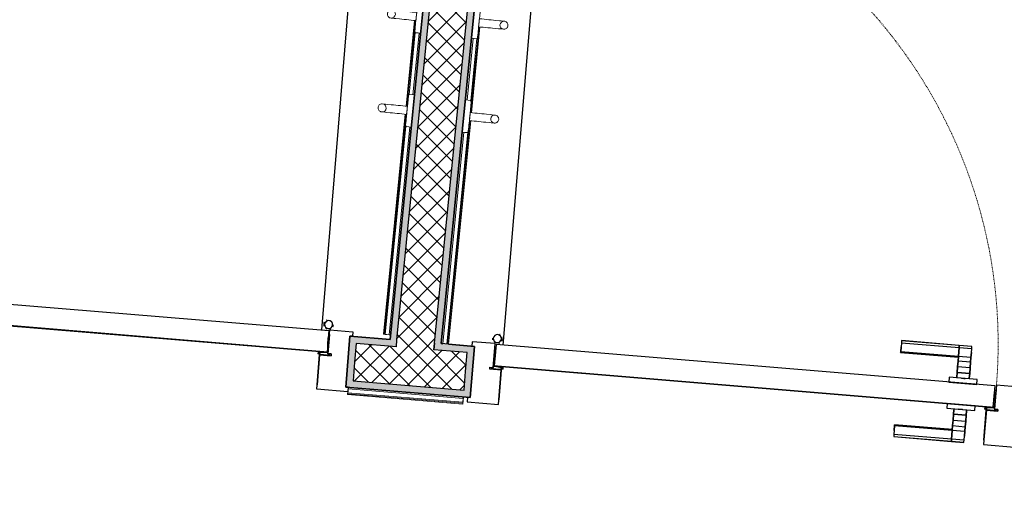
# Model space of a CAD drawing. Header units: centimetres. Extents: x -2631 to 8345, y -3715 to 485.
# Tile 32 of 82: x -1110 to -927, y -1988 to -1896. Entities that reach past the tile are written whole.
import ezdxf

# ---------------------------------------------------------------- set-up
doc = ezdxf.new("R2010")
doc.units = ezdxf.units.CM
doc.linetypes.add('Tiret', pattern=[0.25, 0.125, -0.125])
for name, color, linetype, lineweight in [('0-1', 7, 'Continuous', 5), ('A-DOOR', 7, 'Continuous', 25), ('A-DOOR-FRAM', 7, 'Continuous', 25), ('ANNOTATIONS-1', 7, 'Continuous', 25), ('ANNOTATIONS-2', 7, 'Continuous', 18), ('EQUI_SPE', 7, 'Continuous', 18), ('HACHURE_C-3', 7, 'Continuous', 18), ('MOBILIER', 7, 'Continuous', 18), ('MUR_C', 7, 'Continuous', 25), ('PORTE', 7, 'Continuous', 25), ('PORTE-1', 7, 'Continuous', 18), ('PORTE-Cadre-meneau', 7, 'Continuous', 25), ('PORTE-panneau', 7, 'Continuous', 25), ('SERRU', 7, 'Continuous', 18), ('SERRU-traverse', 7, 'Continuous', 18), ('SOL', 7, 'Continuous', 25)]:
    doc.layers.add(name, color=color, linetype=linetype, lineweight=lineweight)
for name, color, linetype, lineweight, true_color in [('HACHURE_C-1', 7, 'Continuous', 25, 0xdadada), ('HACHURE_C-2', 7, 'Continuous', 5, 0xdadada), ('PORTE-2', 7, 'Tiret', 18, 0x000080)]:
    doc.layers.add(name, color=color, linetype=linetype, lineweight=lineweight, true_color=true_color)
pattern_1 = [(45, (0, 0), (-1.767767, 1.767767), []), (135, (0, 0), (-1.767767, -1.767767), [])]

# ---------------------------------------------------------------- blocks, each defined once
blk = doc.blocks.new('PRT_SIMPLE_HUI_58x68x48 - PRT_BOIS_1V_930x2040x40-V1-2021_015_1114_DCE_1_50_Sols Chape')
at = {"layer": 'ANNOTATIONS-1'}
h = blk.add_hatch(color=256, dxfattribs=at)
h.paths.add_polyline_path([(-48.38, -0.97), (-48.51, -1.17), (-49.61, -1.32), (-50.05, -1.36), (-50.05, -1.45), (-49.59, -1.45), (-48.38, -1.28), (-48.38, -1.05)])
h.paths.add_polyline_path([(-50.85, -0.8), (-50.85, -1.15), (-50.2, -1.15), (-50.21, -1.02), (-50.52, -1.02), (-50.52, -0.93), (-48.8, -0.96), (-48.51, -1.06), (-48.38, -0.97), (-48.96, -0.8), (-50.54, -0.8)])
h = blk.add_hatch(color=256, dxfattribs=at)
h.paths.add_polyline_path([(41.38, -0.97), (41.38, -1.28), (42.62, -1.45), (43.05, -1.41), (43.04, -1.32), (42.59, -1.32), (41.51, -1.17), (41.44, -1.07)])
h.paths.add_polyline_path([(41.85, -0.8), (41.38, -0.97), (41.51, -1.06), (41.87, -0.93), (43.52, -0.93), (43.52, -1.02), (43.2, -1.05), (43.2, -1.15), (43.85, -1.15), (43.85, -0.8), (41.86, -0.8)])
at = {"layer": 'A-DOOR'}
for p, q in [((43.05, -1.45), (-49.95, -1.45)), ((-49.95, -1.45), (-49.95, -5.45)), ((43.05, -5.45), (43.05, -1.45)), ((-49.95, -5.45), (43.05, -5.45))]:
    blk.add_line(p, q, dxfattribs=at)
at = {"layer": 'A-DOOR-FRAM'}
for p, q in [((-48.7, 5.6), (-54.5, 5.6)), ((-48.7, -0.8), (-48.7, 5.6)), ((47.5, 5.6), (41.7, 5.6)), ((41.7, 5.6), (41.7, -0.8)), ((47.5, 4.75), (47.5, 5.6)), ((47.03, -4.75), (47.03, 4.75)), ((47.03, 4.75), (47.5, 4.75)), ((-50.85, -0.8), (-48.7, -0.8)), ((-50.85, -1.15), (-50.85, -0.8)), ((-50.2, -1.15), (-50.85, -1.15)), ((-50.2, -5.6), (-50.2, -1.15)), ((41.7, -0.8), (43.85, -0.8)), ((43.85, -1.15), (43.2, -1.15)), ((43.2, -1.15), (43.2, -5.6)), ((43.85, -0.8), (43.85, -1.15)), ((47.5, -4.75), (47.03, -4.75)), ((47.5, -5.6), (47.5, -4.75)), ((-54.5, -5.6), (-50.2, -5.6)), ((43.2, -5.6), (47.5, -5.6))]:
    blk.add_line(p, q, dxfattribs=at)
at = {"layer": 'ANNOTATIONS-2'}
for p, q in [((-48.85, -0.8), (-50.85, -0.8)), ((-50.85, -0.8), (-50.85, -1.15)), ((-50.85, -1.15), (-50.2, -1.15)), ((-50.52, -1.02), (-50.52, -0.93)), ((-50.52, -0.93), (-48.87, -0.93)), ((-50.2, -1.02), (-50.52, -1.02)), ((-50.2, -1.15), (-50.2, -1.02)), ((-49.61, -1.32), (-50.05, -1.32)), ((-50.05, -1.32), (-50.05, -1.45)), ((-50.05, -1.45), (-49.6, -1.45)), ((-48.51, -1.17), (-49.61, -1.32)), ((-49.6, -1.45), (-48.38, -1.28)), ((-48.87, -0.93), (-48.51, -1.06)), ((-48.38, -0.97), (-48.85, -0.8)), ((-48.51, -1.06), (-48.51, -1.17)), ((-48.38, -1.28), (-48.38, -0.97)), ((41.85, -0.8), (41.38, -0.97)), ((41.38, -0.97), (41.38, -1.28)), ((41.38, -1.28), (42.6, -1.45)), ((41.51, -1.06), (41.87, -0.93)), ((41.51, -1.17), (41.51, -1.06)), ((42.61, -1.32), (41.51, -1.17)), ((43.85, -0.8), (41.85, -0.8)), ((41.87, -0.93), (43.52, -0.93)), ((42.6, -1.45), (43.05, -1.45)), ((43.05, -1.32), (42.61, -1.32)), ((43.05, -1.45), (43.05, -1.32)), ((43.52, -1.02), (43.2, -1.02)), ((43.2, -1.02), (43.2, -1.15)), ((43.2, -1.15), (43.85, -1.15)), ((43.52, -0.93), (43.52, -1.02)), ((43.85, -1.15), (43.85, -0.8))]:
    blk.add_line(p, q, dxfattribs=at)
at = {"layer": 'EQUI_SPE'}
for p, q in [((43.05, -5.45), (40.35, -5.45)), ((43.05, -4.05), (43.05, -5.45))]:
    blk.add_line(p, q, dxfattribs=at)
at = {"layer": 'PORTE'}
for p, q in [((-42.71, 5.5), (-45.06, 5.5)), ((-45.06, 5.5), (-45.06, 5.45)), ((-31.96, 5.5), (-42.71, 5.5)), ((-42.71, 5.5), (-42.71, 5.45)), ((-42.71, 5.45), (-42.71, 5.5)), ((-31.96, 5.45), (-31.96, 5.5)), ((-45.06, 5.45), (-45.06, 5.04)), ((-45.06, 5.45), (-45.06, 5.04)), ((-42.71, 5.45), (-45.06, 5.45)), ((-42.71, 5.45), (-45.06, 5.45)), ((-45.06, 5.04), (-45.06, 4.33)), ((-45.06, 5.04), (-45.06, 4.33)), ((-42.71, 5.04), (-45.06, 5.04)), ((-45.06, 3.4), (-45.06, 4.33)), ((-45.06, 4.33), (-45.06, 3.4)), ((-42.71, 5.45), (-42.71, 5.04)), ((-42.71, 5.45), (-42.71, 5.04)), ((-31.96, 5.45), (-42.71, 5.45)), ((-31.96, 5.45), (-42.71, 5.45)), ((-42.71, 5.04), (-42.71, 5.45)), ((-42.71, 5.04), (-42.71, 5.45)), ((-42.71, 5.04), (-42.71, 4.33)), ((-42.71, 5.04), (-42.71, 4.33)), ((-31.96, 5.04), (-42.71, 5.04)), ((-42.71, 4.33), (-42.71, 5.04)), ((-42.71, 4.33), (-42.71, 5.04)), ((-42.71, 3.4), (-42.71, 4.33)), ((-42.71, 4.33), (-42.71, 3.4)), ((-42.71, 3.4), (-42.71, 4.33)), ((-42.71, 4.33), (-42.71, 3.4)), ((-31.96, 5.04), (-31.96, 5.45)), ((-31.96, 5.04), (-31.96, 5.45)), ((-31.96, 4.33), (-31.96, 5.04)), ((-31.96, 4.33), (-31.96, 5.04)), ((-31.96, 3.4), (-31.96, 4.33)), ((-31.96, 4.33), (-31.96, 3.4)), ((-45.06, 2.56), (-45.06, 3.4)), ((-45.06, 3.4), (-45.06, 2.56)), ((-42.71, 3.4), (-45.06, 3.4)), ((-42.71, 3.4), (-45.06, 3.4)), ((-45.06, 1.52), (-45.06, 2.56)), ((-45.06, 2.56), (-45.06, 1.52)), ((-42.71, 2.56), (-45.06, 2.56)), ((-42.71, 2.56), (-45.06, 2.56)), ((-42.71, 3.28), (-42.71, 3.4)), ((-31.96, 3.4), (-42.71, 3.4)), ((-31.96, 3.4), (-42.71, 3.4)), ((-42.71, 3.4), (-42.71, 2.56)), ((-42.71, 3.37), (-42.71, 3.28)), ((-42.71, 2.56), (-42.71, 3.37)), ((-31.96, 3.28), (-42.71, 3.28)), ((-42.71, 3.28), (-31.96, 3.28)), ((-42.71, 1.52), (-42.71, 2.56)), ((-42.71, 2.56), (-42.71, 1.52)), ((-31.96, 3.4), (-31.96, 3.28)), ((-31.96, 3.28), (-31.96, 3.4)), ((-45.06, 0.44), (-45.06, 1.52)), ((-45.06, 1.52), (-45.06, 0.44)), ((-42.71, 1.52), (-45.06, 1.52)), ((-42.71, 1.52), (-45.06, 1.52)), ((-45.06, 0.44), (-45.06, -0.4)), ((-45.06, -0.4), (-45.06, 0.44)), ((-42.71, 0.44), (-45.06, 0.44)), ((-45.06, 0.44), (-42.71, 0.44)), ((-42.71, 0.44), (-42.71, 1.52)), ((-42.71, 1.52), (-42.71, 0.44)), ((-42.71, 0.44), (-42.71, -0.4)), ((-42.71, -0.4), (-42.71, 0.44)), ((-46.56, -0.55), (-46.56, -1.45)), ((-41.34, -0.55), (-46.56, -0.55)), ((-41.34, -0.55), (-46.56, -0.55)), ((-46.56, -0.55), (-46.56, -1.45)), ((-41.34, -0.55), (-46.56, -0.55)), ((-41.34, -0.55), (-46.56, -0.55)), ((-46.56, -1.45), (-41.34, -1.45)), ((-46.56, -1.45), (-41.34, -1.45)), ((-46.56, -1.45), (-41.34, -1.45)), ((-46.56, -1.45), (-41.34, -1.45)), ((-45.06, -0.4), (-45.06, -0.5)), ((-45.06, -0.5), (-42.71, -0.5)), ((-44.3, -0.55), (-43.6, -0.55)), ((-44.3, -0.55), (-43.6, -0.55)), ((-43.6, -1.45), (-44.3, -1.45)), ((-43.6, -1.45), (-44.3, -1.45)), ((-42.71, -0.5), (-42.71, -0.4)), ((-41.34, -1.45), (-41.34, -0.55)), ((-41.34, -1.45), (-41.34, -0.55)), ((-49.95, -4.25), (-49.95, -2.65)), ((-49.95, -2.65), (-49.95, -2.9)), ((-49.95, -2.9), (-49.95, -4)), ((-49.95, -2.98), (-49.95, -3.27)), ((-49.95, -3.45), (-49.95, -3.08)), ((-49.95, -3.5), (-49.95, -3.4)), ((-49.95, -3.75), (-49.95, -3.45)), ((-49.95, -3.63), (-49.95, -3.92)), ((43.05, -2.9), (43.05, -2.65)), ((43.05, -2.65), (43.05, -4.25)), ((43.05, -4), (43.05, -2.9)), ((43.05, -3.27), (43.05, -2.98)), ((43.05, -3.08), (43.05, -3.45)), ((43.05, -3.4), (43.05, -3.5)), ((43.05, -3.45), (43.05, -3.75)), ((43.05, -3.92), (43.05, -3.63)), ((-49.95, -4), (-49.95, -4.25)), ((-46.56, -5.45), (-46.56, -6.35)), ((-41.34, -5.45), (-46.56, -5.45)), ((-41.34, -5.45), (-46.56, -5.45)), ((-46.56, -5.45), (-46.56, -6.35)), ((-41.34, -5.45), (-46.56, -5.45)), ((-41.34, -5.45), (-46.56, -5.45)), ((-44.3, -5.45), (-43.6, -5.45)), ((-44.3, -5.45), (-43.6, -5.45)), ((-41.34, -6.35), (-41.34, -5.45)), ((-41.34, -6.35), (-41.34, -5.45)), ((43.05, -4.25), (43.05, -4)), ((-46.56, -6.35), (-41.34, -6.35)), ((-46.56, -6.35), (-41.34, -6.35)), ((-46.56, -6.35), (-41.34, -6.35)), ((-46.56, -6.35), (-41.34, -6.35)), ((-42.71, -6.4), (-45.06, -6.4)), ((-45.06, -6.4), (-45.06, -6.5)), ((-45.06, -7.34), (-45.06, -6.5)), ((-45.06, -6.5), (-45.06, -7.34)), ((-44.07, -6.35), (-44.3, -6.35)), ((-44.07, -6.35), (-44.3, -6.35)), ((-43.6, -6.35), (-44.05, -6.35)), ((-43.6, -6.35), (-44.05, -6.35)), ((-42.71, -6.5), (-42.71, -6.4)), ((-42.71, -7.34), (-42.71, -6.5)), ((-42.71, -6.5), (-42.71, -7.34)), ((-45.06, -7.34), (-45.06, -8.42)), ((-45.06, -8.42), (-45.06, -7.34)), ((-45.06, -7.34), (-42.71, -7.34)), ((-42.71, -7.34), (-45.06, -7.34)), ((-45.06, -8.42), (-45.06, -9.46)), ((-45.06, -9.46), (-45.06, -8.42)), ((-45.06, -8.42), (-42.71, -8.42)), ((-45.06, -8.42), (-42.71, -8.42)), ((-42.71, -7.34), (-42.71, -8.42)), ((-42.71, -8.42), (-42.71, -7.34)), ((-42.71, -8.42), (-42.71, -9.46)), ((-42.71, -9.46), (-42.71, -8.42)), ((-45.06, -9.46), (-45.06, -10.3)), ((-45.06, -10.3), (-45.06, -9.46)), ((-45.06, -9.46), (-42.71, -9.46)), ((-45.06, -9.46), (-42.71, -9.46)), ((-45.06, -10.3), (-45.06, -11.23)), ((-45.06, -11.23), (-45.06, -10.3)), ((-45.06, -10.3), (-42.71, -10.3)), ((-45.06, -10.3), (-42.71, -10.3)), ((-42.71, -9.46), (-42.71, -10.3)), ((-42.71, -10.3), (-42.71, -9.46)), ((-42.71, -10.3), (-42.71, -10.18)), ((-42.71, -10.18), (-42.71, -10.3)), ((-42.71, -10.18), (-31.96, -10.18)), ((-31.96, -10.18), (-42.71, -10.18)), ((-42.71, -10.3), (-42.71, -11.23)), ((-42.71, -11.23), (-42.71, -10.3)), ((-42.71, -10.3), (-31.96, -10.3)), ((-42.71, -10.3), (-31.96, -10.3)), ((-42.71, -10.3), (-42.71, -11.23)), ((-42.71, -11.23), (-42.71, -10.3)), ((-31.96, -10.3), (-31.96, -10.18)), ((-31.96, -10.18), (-31.96, -10.3)), ((-31.96, -10.3), (-31.96, -11.23)), ((-31.96, -11.23), (-31.96, -10.3)), ((-45.06, -11.23), (-45.06, -11.94)), ((-45.06, -11.23), (-45.06, -11.94)), ((-45.06, -11.94), (-45.06, -12.35)), ((-45.06, -11.94), (-45.06, -12.35)), ((-45.06, -11.94), (-42.71, -11.94)), ((-45.06, -12.35), (-45.06, -12.4)), ((-45.06, -12.35), (-42.71, -12.35)), ((-45.06, -12.35), (-42.71, -12.35)), ((-45.06, -12.4), (-42.71, -12.4)), ((-42.71, -11.23), (-42.71, -11.94)), ((-42.71, -11.23), (-42.71, -11.94)), ((-42.71, -11.94), (-42.71, -11.23)), ((-42.71, -11.94), (-42.71, -11.23)), ((-42.71, -11.94), (-42.71, -12.35)), ((-42.71, -11.94), (-42.71, -12.35)), ((-42.71, -11.94), (-31.96, -11.94)), ((-42.71, -12.35), (-42.71, -11.94)), ((-42.71, -12.35), (-42.71, -11.94)), ((-42.71, -12.35), (-42.71, -12.4)), ((-42.71, -12.35), (-31.96, -12.35)), ((-42.71, -12.35), (-31.96, -12.35)), ((-42.71, -12.4), (-42.71, -12.35)), ((-42.71, -12.4), (-31.96, -12.4)), ((-31.96, -11.94), (-31.96, -11.23)), ((-31.96, -11.94), (-31.96, -11.23)), ((-31.96, -12.35), (-31.96, -11.94)), ((-31.96, -12.35), (-31.96, -11.94)), ((-31.96, -12.4), (-31.96, -12.35))]:
    blk.add_line(p, q, dxfattribs=at)
for radius, start, end in [(0.912, 155.8208, 180), (0.912, 155.8208, 180), (0.912, 155.8208, 180), (0.912, 155.8208, 180), (0.912, 155.8208, 180), (0.912, 155.8208, 180), (0.912, 155.8208, 180), (0.912, 155.8208, 180), (0.912, 180, 191.9497), (0.912, 180, 191.9497), (0.912, 180, 204.1792), (0.912, 180, 204.1792), (0.912, 180, 191.9497), (0.912, 180, 191.9497), (0.912, 180, 191.9497), (0.912, 180, 191.9497), (0.75, 360, 180), (0.75, 0, 180), (0.75, 180, 360), (0.75, 180, 0), (0.912, 111.9887, 120), (0.912, 111.9887, 120), (0.912, 111.9887, 120), (0.912, 111.9887, 120), (0.912, 111.9887, 120), (0.912, 111.9887, 120), (0.912, 111.9887, 120), (0.912, 111.9887, 120), (0.912, 60, 68.0113), (0.912, 60, 68.0113), (0.912, 60, 68.0113), (0.912, 60, 68.0113), (0.912, 60, 68.0113), (0.912, 60, 68.0113), (0.912, 60, 68.0113), (0.912, 60, 68.0113), (0.912, 0, 20.4709), (0.912, 0, 20.4709), (0.912, 0, 20.4709), (0.912, 0, 20.4709), (0.912, 0, 20.4709), (0.912, 0, 20.4709), (0.912, 0, 20.4709), (0.912, 0, 20.4709), (0.912, 240, 248.0113), (0.912, 240, 248.0113)]:
    blk.add_arc((42.9, -6.55), radius, start, end, dxfattribs=at)
at = {"layer": 'PORTE-2'}
blk.add_arc((42.8, -5.45), 93, 180, 269.3192, dxfattribs=at)
at = {"layer": 'PORTE-Cadre-meneau'}
for p, q in [((-48.7, 4.75), (-48.7, -0.8)), ((41.7, -0.8), (41.7, 4.75)), ((47.5, 4.75), (47.03, 4.75)), ((47.03, 4.75), (47.03, -4.75)), ((-48.7, -0.8), (-50.85, -0.8)), ((-50.85, -0.8), (-50.85, -1.15)), ((-50.85, -1.15), (-50.2, -1.15)), ((-50.2, -1.15), (-50.2, -4.75)), ((41.7, -0.8), (43.85, -0.8)), ((43.2, -4.75), (43.2, -1.15)), ((43.85, -1.15), (43.2, -1.15)), ((43.85, -1.15), (43.85, -0.8)), ((47.03, -4.75), (47.5, -4.75))]:
    blk.add_line(p, q, dxfattribs=at)
at = {"layer": 'PORTE-panneau'}
for p, q in [((43.05, -1.45), (-49.95, -1.45)), ((-49.95, -2.65), (-49.95, -4.25)), ((43.05, -4.25), (43.05, -2.65)), ((41.7, -5.45), (41.7, -97.75))]:
    blk.add_line(p, q, dxfattribs=at)
blk = doc.blocks.new('PRT_SIMPLE_HUI_58x68x48 - PRT_BOIS_1V_930x2040x40-552385-2021_015_1114_DCE_1_50_Sols Chape')
at = {"layer": 'ANNOTATIONS-1'}
h = blk.add_hatch(color=256, dxfattribs=at)
h.paths.add_polyline_path([(41.38, 0.97), (41.51, 1.17), (42.76, 1.32), (43.05, 1.36), (43.05, 1.45), (42.59, 1.45), (41.38, 1.28), (41.38, 1.05)])
h.paths.add_polyline_path([(43.85, 0.8), (43.85, 1.15), (43.2, 1.15), (43.21, 1.02), (43.52, 1.02), (43.52, 0.93), (41.84, 0.94), (41.51, 1.06), (41.38, 0.97), (41.96, 0.8), (43.54, 0.8)])
at = {"layer": 'A-DOOR'}
for p, q in [((-49.95, 5.45), (43.05, 5.45)), ((43.05, 5.45), (43.05, 1.45)), ((43.05, 1.45), (-49.95, 1.45))]:
    blk.add_line(p, q, dxfattribs=at)
at = {"layer": 'A-DOOR-FRAM'}
for p, q in [((43.2, 5.6), (47.5, 5.6)), ((43.2, 1.15), (43.2, 5.6)), ((47.5, 5.6), (47.5, 4.75)), ((47.03, 4.75), (47.03, -4.75)), ((47.5, 4.75), (47.03, 4.75)), ((41.7, -5.6), (41.7, 0.8)), ((41.7, 0.8), (43.85, 0.8)), ((43.85, 1.15), (43.2, 1.15)), ((43.85, 0.8), (43.85, 1.15)), ((47.03, -4.75), (47.5, -4.75)), ((47.5, -4.75), (47.5, -5.6)), ((47.5, -5.6), (41.7, -5.6))]:
    blk.add_line(p, q, dxfattribs=at)
at = {"layer": 'ANNOTATIONS-2'}
for p, q in [((41.38, 1.28), (42.6, 1.45)), ((41.38, 0.97), (41.38, 1.28)), ((41.85, 0.8), (41.38, 0.97)), ((42.61, 1.32), (41.51, 1.17)), ((41.51, 1.17), (41.51, 1.06)), ((41.51, 1.06), (41.87, 0.93)), ((43.85, 0.8), (41.85, 0.8)), ((41.87, 0.93), (43.52, 0.93)), ((42.6, 1.45), (43.05, 1.45)), ((43.05, 1.32), (42.61, 1.32)), ((43.05, 1.45), (43.05, 1.32)), ((43.2, 1.15), (43.85, 1.15)), ((43.2, 1.02), (43.2, 1.15)), ((43.52, 1.02), (43.2, 1.02)), ((43.52, 0.93), (43.52, 1.02)), ((43.85, 1.15), (43.85, 0.8))]:
    blk.add_line(p, q, dxfattribs=at)
at = {"layer": 'EQUI_SPE'}
for p, q in [((43.05, 5.45), (40.35, 5.45)), ((43.05, 4.05), (43.05, 5.45))]:
    blk.add_line(p, q, dxfattribs=at)
at = {"layer": 'PORTE'}
for p, q in [((43.05, 4.25), (43.05, 2.65)), ((43.05, 4), (43.05, 4.25)), ((43.05, 2.9), (43.05, 4)), ((43.05, 3.75), (43.05, 3.92)), ((43.05, 3.63), (43.05, 3.75)), ((43.05, 3.75), (43.05, 3.45)), ((43.05, 3.5), (43.05, 3.4)), ((43.05, 3.45), (43.05, 3.08)), ((43.05, 2.98), (43.05, 3.27)), ((43.05, 2.65), (43.05, 2.9))]:
    blk.add_line(p, q, dxfattribs=at)
for radius, start, end in [(0.912, 111.9887, 120), (0.912, 111.9887, 120), (0.912, 155.8208, 180), (0.912, 155.8208, 180), (0.912, 168.0503, 180), (0.912, 168.0503, 180), (0.912, 168.0503, 180), (0.912, 168.0503, 180), (0.912, 168.0503, 180), (0.912, 168.0503, 180), (0.912, 180, 204.1792), (0.912, 180, 204.1792), (0.912, 180, 204.1792), (0.912, 180, 204.1792), (0.912, 180, 204.1792), (0.912, 180, 204.1792), (0.912, 180, 204.1792), (0.912, 180, 204.1792), (0.75, 360, 180), (0.75, 150, 180), (0.75, 180, 360), (0.75, 180, 224.7482), (0.75, 0, 145.1942), (0.75, 225, 330), (0.912, 240, 248.0113), (0.912, 240, 248.0113), (0.912, 240, 248.0113), (0.912, 240, 248.0113), (0.912, 240, 248.0113), (0.912, 240, 248.0113), (0.912, 240, 248.0113), (0.912, 240, 248.0113), (0.912, 291.9887, 300), (0.912, 291.9887, 300), (0.912, 291.9887, 300), (0.912, 291.9887, 300), (0.912, 291.9887, 300), (0.912, 291.9887, 300), (0.912, 291.9887, 300), (0.912, 291.9887, 300), (0.75, 331.3616, 0), (0.912, 335.8208, 0), (0.912, 335.8208, 0), (0.912, 335.8208, 0), (0.912, 335.8208, 0), (0.912, 335.8208, 0), (0.912, 335.8208, 0), (0.912, 335.8208, 0), (0.912, 335.8208, 0)]:
    blk.add_arc((42.9, 6.55), radius, start, end, dxfattribs=at)
at = {"layer": 'PORTE-2'}
blk.add_arc((42.8, 5.45), 93, 90.6808, 180, dxfattribs=at)
at = {"layer": 'PORTE-Cadre-meneau'}
for p, q in [((43.2, 4.75), (43.2, 1.15)), ((47.03, 4.75), (47.5, 4.75)), ((47.03, -4.75), (47.03, 4.75)), ((41.7, 0.8), (41.7, -4.75)), ((41.7, 0.8), (43.85, 0.8)), ((43.85, 1.15), (43.2, 1.15)), ((43.85, 1.15), (43.85, 0.8)), ((47.5, -4.75), (47.03, -4.75))]:
    blk.add_line(p, q, dxfattribs=at)
at = {"layer": 'PORTE-panneau'}
for p, q in [((41.7, 5.45), (41.7, 97.75)), ((43.05, 4.25), (43.05, 2.65)), ((43.05, 1.45), (-49.95, 1.45))]:
    blk.add_line(p, q, dxfattribs=at)
blk = doc.blocks.new('Garde-corps - Garde-corps-505703-2021_015_1114_DCE_1_50_Sols Chape')
at = {"layer": 'SERRU-traverse'}
for p, q in [((-993.2, -1473.22), (-1040.97, -1954.87)), ((-1040.97, -1954.87), (-993.2, -1473.22)), ((-1036.54, -1896.48), (-1038.12, -1912.41)), ((-1036.38, -1896.5), (-1037.96, -1912.42)), ((-1036.42, -1898.69), (-1037.57, -1910.26)), ((-1035.72, -1898.83), (-1036.85, -1910.27)), ((-1035.72, -1898.83), (-1036.85, -1910.27)), ((-1038.27, -1913.9), (-1042.32, -1954.74)), ((-1038.1, -1913.91), (-1042.15, -1954.75)), ((-1038.15, -1916.1), (-1041.98, -1954.77)), ((-1037.44, -1916.24), (-1041.27, -1954.84)), ((-1037.44, -1916.24), (-1041.27, -1954.84)), ((-1042.32, -1954.74), (-1042.15, -1954.75)), ((-1042.32, -1954.74), (-1041.67, -1954.8)), ((-1041.98, -1954.77), (-1042.15, -1954.75)), ((-1041.27, -1954.84), (-1041.98, -1954.77)), ((-1041.67, -1954.8), (-1040.97, -1954.87)), ((-1041.27, -1954.84), (-1040.97, -1954.87))]:
    blk.add_line(p, q, dxfattribs=at)
blk = doc.blocks.new('Garde-corps - Garde-corps-505843-2021_015_1114_DCE_1_50_Sols Chape')
at = {"layer": 'SERRU-traverse'}
for p, q in [((-1031.59, -1956.5), (-983.73, -1474.01)), ((-983.73, -1474.01), (-1031.59, -1956.5)), ((-1026.14, -1913.59), (-1024.56, -1897.67)), ((-1025.98, -1913.61), (-1024.4, -1897.69)), ((-1026.8, -1911.27), (-1025.67, -1899.82)), ((-1026.8, -1911.27), (-1025.67, -1899.82)), ((-1026.1, -1911.4), (-1024.95, -1899.83)), ((-1030.41, -1956.6), (-1026.29, -1915.09)), ((-1030.24, -1956.62), (-1026.12, -1915.1)), ((-1031.29, -1956.53), (-1027.39, -1917.24)), ((-1031.29, -1956.53), (-1027.39, -1917.24)), ((-1030.58, -1956.59), (-1026.68, -1917.24))]:
    blk.add_line(p, q, dxfattribs=at)
blk = doc.blocks.new('Garde-corps - Garde-corps-507380-2021_015_1114_DCE_1_50_Sols Chape')
at = {"layer": 'SERRU-traverse'}
for p, q in [((-1040.89, -1965.26), (-1032.91, -1965.93)), ((-1032.91, -1965.93), (-1040.89, -1965.26))]:
    blk.add_line(p, q, dxfattribs=at)
blk = doc.blocks.new('Garde-corps - Garde-corps-507494-2021_015_1114_DCE_1_50_Sols Chape')
at = {"layer": 'SERRU-traverse'}
for p, q in [((-1048.92, -1965.3), (-1048.97, -1965.95)), ((-1048.96, -1965.79), (-1048.94, -1965.61)), ((-1048.94, -1965.61), (-1048.88, -1964.9)), ((-1048.94, -1965.61), (-1027.55, -1967.39)), ((-1048.86, -1964.6), (-1048.92, -1965.3)), ((-1048.86, -1964.6), (-1048.88, -1964.81)), ((-1048.88, -1964.9), (-1027.49, -1966.68)), ((-1048.88, -1964.9), (-1027.49, -1966.68)), ((-1027.47, -1966.38), (-1048.86, -1964.6)), ((-1048.86, -1964.6), (-1027.47, -1966.38)), ((-1048.96, -1965.79), (-1048.97, -1965.95)), ((-1048.97, -1965.95), (-1027.58, -1967.72)), ((-1048.96, -1965.79), (-1027.57, -1967.56)), ((-1027.58, -1967.72), (-1027.53, -1967.07)), ((-1027.58, -1967.72), (-1027.57, -1967.56)), ((-1027.55, -1967.39), (-1027.57, -1967.56)), ((-1027.49, -1966.68), (-1027.55, -1967.39)), ((-1027.53, -1967.07), (-1027.47, -1966.38)), ((-1027.49, -1966.68), (-1027.47, -1966.38))]:
    blk.add_line(p, q, dxfattribs=at)
blk = doc.blocks.new('72_PATERE_HEWI SERIE 477 - Colour - 92 Anthracite grey-566101-2021_015_1114_DCE_1_50_Sols Chape')
at = {"layer": 'ANNOTATIONS-2'}
for p, q in [((-1034.23, -1875.77), (-1034.28, -1876.26)), ((-1034.22, -1875.62), (-1034.23, -1875.77)), ((-1034.21, -1875.51), (-1034.22, -1875.62)), ((-1034.04, -1875.38), (-1034.21, -1875.51)), ((-1033.1, -1875.47), (-1034.04, -1875.38)), ((-1033.18, -1876.28), (-1033.1, -1875.47)), ((-1039.84, -1877.69), (-1039.86, -1877.81)), ((-1039.86, -1877.81), (-1039.86, -1877.94)), ((-1039.86, -1877.94), (-1039.84, -1878.07)), ((-1039.79, -1877.56), (-1039.84, -1877.69)), ((-1039.73, -1877.45), (-1039.79, -1877.56)), ((-1039.64, -1877.35), (-1039.73, -1877.45)), ((-1039.54, -1877.27), (-1039.64, -1877.35)), ((-1039.43, -1877.2), (-1039.54, -1877.27)), ((-1039.26, -1877.15), (-1039.43, -1877.2)), ((-1039.11, -1877.14), (-1039.26, -1877.15)), ((-1038.49, -1877.2), (-1039.11, -1877.14)), ((-1039.11, -1877.14), (-1038.77, -1877.22)), ((-1038.77, -1877.22), (-1039.11, -1877.14)), ((-1038.77, -1877.22), (-1038.54, -1877.41)), ((-1038.54, -1877.41), (-1038.77, -1877.22)), ((-1038.54, -1877.41), (-1038.4, -1877.68)), ((-1038.4, -1877.68), (-1038.54, -1877.41)), ((-1038.12, -1877.23), (-1038.49, -1877.2)), ((-1038.37, -1877.96), (-1038.45, -1878.23)), ((-1038.45, -1878.23), (-1038.37, -1877.96)), ((-1038.4, -1877.68), (-1038.37, -1877.96)), ((-1038.37, -1877.96), (-1038.4, -1877.68)), ((-1037.46, -1877.3), (-1038.12, -1877.23)), ((-1037.03, -1877.34), (-1037.46, -1877.3)), ((-1036.59, -1877.39), (-1037.03, -1877.34)), ((-1036.16, -1877.43), (-1036.59, -1877.39)), ((-1035.72, -1877.47), (-1036.16, -1877.43)), ((-1035.29, -1877.52), (-1035.72, -1877.47)), ((-1034.85, -1877.56), (-1035.29, -1877.52)), ((-1034.42, -1877.6), (-1034.85, -1877.56)), ((-1034.36, -1877.08), (-1034.51, -1878.55)), ((-1034.46, -1878.08), (-1034.44, -1877.82)), ((-1034.44, -1877.82), (-1034.42, -1877.6)), ((-1034.28, -1876.26), (-1034.36, -1877.08)), ((-1033.37, -1878.21), (-1033.33, -1877.83)), ((-1033.33, -1877.83), (-1033.29, -1877.44)), ((-1033.29, -1877.44), (-1033.26, -1877.07)), ((-1033.26, -1877.07), (-1033.22, -1876.72)), ((-1033.22, -1876.72), (-1033.18, -1876.28)), ((-1039.84, -1878.07), (-1039.8, -1878.2)), ((-1039.8, -1878.2), (-1039.74, -1878.31)), ((-1039.74, -1878.31), (-1039.65, -1878.41)), ((-1039.65, -1878.41), (-1039.55, -1878.5)), ((-1039.55, -1878.5), (-1039.44, -1878.56)), ((-1039.44, -1878.56), (-1039.33, -1878.61)), ((-1039.33, -1878.61), (-1039.19, -1878.63)), ((-1038.91, -1878.61), (-1039.19, -1878.63)), ((-1039.19, -1878.63), (-1038.91, -1878.61)), ((-1039.19, -1878.63), (-1038.63, -1878.69)), ((-1038.64, -1878.47), (-1038.91, -1878.61)), ((-1038.91, -1878.61), (-1038.64, -1878.47)), ((-1038.45, -1878.23), (-1038.64, -1878.47)), ((-1038.64, -1878.47), (-1038.45, -1878.23)), ((-1038.63, -1878.69), (-1038.27, -1878.73)), ((-1038.27, -1878.73), (-1037.61, -1878.79)), ((-1037.61, -1878.79), (-1037.18, -1878.83)), ((-1037.18, -1878.83), (-1036.74, -1878.88)), ((-1036.74, -1878.88), (-1036.31, -1878.92)), ((-1036.31, -1878.92), (-1035.87, -1878.96)), ((-1035.87, -1878.96), (-1035.43, -1879.01)), ((-1035.43, -1879.01), (-1035, -1879.05)), ((-1035, -1879.05), (-1034.56, -1879.09)), ((-1034.61, -1879.52), (-1034.64, -1879.9)), ((-1034.57, -1879.14), (-1034.61, -1879.52)), ((-1034.51, -1878.55), (-1034.57, -1879.14)), ((-1034.56, -1879.09), (-1034.54, -1878.88)), ((-1034.54, -1878.88), (-1034.52, -1878.61)), ((-1034.52, -1878.61), (-1034.49, -1878.35)), ((-1034.49, -1878.35), (-1034.46, -1878.08)), ((-1033.58, -1880.37), (-1033.48, -1879.34)), ((-1033.48, -1879.34), (-1033.44, -1878.96)), ((-1033.44, -1878.96), (-1033.42, -1878.7)), ((-1033.42, -1878.7), (-1033.39, -1878.46)), ((-1033.39, -1878.46), (-1033.37, -1878.21)), ((-1034.76, -1881.07), (-1034.77, -1881.17)), ((-1034.77, -1881.17), (-1034.64, -1881.35)), ((-1034.75, -1880.98), (-1034.76, -1881.07)), ((-1034.72, -1880.67), (-1034.75, -1880.98)), ((-1034.68, -1880.25), (-1034.72, -1880.67)), ((-1034.64, -1879.9), (-1034.68, -1880.25)), ((-1034.64, -1881.35), (-1034.16, -1881.39)), ((-1034.16, -1881.39), (-1033.69, -1881.44)), ((-1033.69, -1881.44), (-1033.62, -1880.76)), ((-1033.62, -1880.76), (-1033.58, -1880.37))]:
    blk.add_line(p, q, dxfattribs=at)
blk = doc.blocks.new('72_PATERE_HEWI SERIE 477 - Colour - 92 Anthracite grey-568995-2021_015_1114_DCE_1_50_Sols Chape')
at = {"layer": 'ANNOTATIONS-2'}
for p, q in [((-1023.77, -1877.66), (-1023.8, -1878.01)), ((-1023.72, -1877.22), (-1023.77, -1877.66)), ((-1023.64, -1876.41), (-1023.72, -1877.22)), ((-1022.7, -1876.5), (-1023.64, -1876.41)), ((-1022.72, -1878.23), (-1022.64, -1877.41)), ((-1022.56, -1876.67), (-1022.7, -1876.5)), ((-1022.64, -1877.41), (-1022.59, -1876.93)), ((-1022.59, -1876.93), (-1022.57, -1876.78)), ((-1022.57, -1876.78), (-1022.56, -1876.67)), ((-1023.96, -1879.64), (-1023.99, -1879.89)), ((-1023.94, -1879.39), (-1023.96, -1879.64)), ((-1023.91, -1879.15), (-1023.94, -1879.39)), ((-1023.88, -1878.76), (-1023.91, -1879.15)), ((-1023.84, -1878.38), (-1023.88, -1878.76)), ((-1023.8, -1878.01), (-1023.84, -1878.38)), ((-1022.92, -1880.29), (-1022.86, -1879.7)), ((-1022.87, -1879.77), (-1022.9, -1880.03)), ((-1022.84, -1879.5), (-1022.87, -1879.77)), ((-1022.86, -1879.7), (-1022.72, -1878.23)), ((-1022.82, -1879.24), (-1022.84, -1879.5)), ((-1022.79, -1878.97), (-1022.82, -1879.24)), ((-1022.77, -1878.76), (-1022.79, -1878.97)), ((-1022.34, -1878.8), (-1022.77, -1878.76)), ((-1021.9, -1878.84), (-1022.34, -1878.8)), ((-1021.46, -1878.89), (-1021.9, -1878.84)), ((-1021.03, -1878.93), (-1021.46, -1878.89)), ((-1020.59, -1878.97), (-1021.03, -1878.93)), ((-1020.16, -1879.02), (-1020.59, -1878.97)), ((-1019.72, -1879.06), (-1020.16, -1879.02)), ((-1019.06, -1879.12), (-1019.72, -1879.06)), ((-1018.7, -1879.16), (-1019.06, -1879.12)), ((-1018.96, -1879.89), (-1018.88, -1879.62)), ((-1018.88, -1879.62), (-1018.96, -1879.89)), ((-1018.88, -1879.62), (-1018.69, -1879.38)), ((-1018.69, -1879.38), (-1018.88, -1879.62)), ((-1018.07, -1879.23), (-1018.7, -1879.16)), ((-1018.69, -1879.38), (-1018.42, -1879.24)), ((-1018.42, -1879.24), (-1018.69, -1879.38)), ((-1018.42, -1879.24), (-1018.07, -1879.23)), ((-1018.07, -1879.23), (-1018.42, -1879.24)), ((-1017.94, -1879.27), (-1018.07, -1879.23)), ((-1017.78, -1879.35), (-1017.94, -1879.27)), ((-1017.68, -1879.44), (-1017.78, -1879.35)), ((-1017.6, -1879.54), (-1017.68, -1879.44)), ((-1017.53, -1879.65), (-1017.6, -1879.54)), ((-1017.49, -1879.78), (-1017.53, -1879.65)), ((-1017.47, -1879.9), (-1017.49, -1879.78)), ((-1024.13, -1881.31), (-1024.17, -1881.7)), ((-1024.03, -1880.28), (-1024.13, -1881.31)), ((-1023.99, -1879.89), (-1024.03, -1880.28)), ((-1023.07, -1881.82), (-1023.03, -1881.4)), ((-1023.03, -1881.4), (-1023, -1881.06)), ((-1023, -1881.06), (-1022.96, -1880.68)), ((-1022.96, -1880.68), (-1022.92, -1880.29)), ((-1022.9, -1880.03), (-1022.92, -1880.25)), ((-1022.92, -1880.25), (-1022.48, -1880.29)), ((-1022.48, -1880.29), (-1022.05, -1880.33)), ((-1022.05, -1880.33), (-1021.61, -1880.38)), ((-1021.61, -1880.38), (-1021.18, -1880.42)), ((-1021.18, -1880.42), (-1020.74, -1880.46)), ((-1020.74, -1880.46), (-1020.31, -1880.51)), ((-1020.31, -1880.51), (-1019.87, -1880.55)), ((-1019.87, -1880.55), (-1019.21, -1880.62)), ((-1019.21, -1880.62), (-1018.85, -1880.65)), ((-1018.94, -1880.17), (-1018.96, -1879.89)), ((-1018.96, -1879.89), (-1018.94, -1880.17)), ((-1018.8, -1880.44), (-1018.94, -1880.17)), ((-1018.94, -1880.17), (-1018.8, -1880.44)), ((-1018.85, -1880.65), (-1018.29, -1880.71)), ((-1018.56, -1880.63), (-1018.8, -1880.44)), ((-1018.8, -1880.44), (-1018.56, -1880.63)), ((-1018.29, -1880.71), (-1018.56, -1880.63)), ((-1018.56, -1880.63), (-1018.29, -1880.71)), ((-1018.29, -1880.71), (-1018.15, -1880.71)), ((-1018.15, -1880.71), (-1018.03, -1880.69)), ((-1018.03, -1880.69), (-1017.91, -1880.64)), ((-1017.91, -1880.64), (-1017.79, -1880.58)), ((-1017.79, -1880.58), (-1017.69, -1880.5)), ((-1017.69, -1880.5), (-1017.61, -1880.4)), ((-1017.61, -1880.4), (-1017.54, -1880.29)), ((-1017.54, -1880.29), (-1017.5, -1880.16)), ((-1017.5, -1880.16), (-1017.47, -1880.04)), ((-1017.47, -1880.04), (-1017.47, -1879.9)), ((-1024.17, -1881.7), (-1024.24, -1882.38)), ((-1024.24, -1882.38), (-1023.76, -1882.43)), ((-1023.76, -1882.43), (-1023.29, -1882.47)), ((-1023.29, -1882.47), (-1023.12, -1882.33)), ((-1023.12, -1882.33), (-1023.11, -1882.23)), ((-1023.11, -1882.14), (-1023.07, -1881.82)), ((-1023.11, -1882.23), (-1023.11, -1882.14))]:
    blk.add_line(p, q, dxfattribs=at)
blk = doc.blocks.new('B02_ARC_rvt-1-2021_015_1114_DCE_1_50_Sols Chape')
at = {"layer": 'HACHURE_C-1'}
blk.add_hatch(color=256, dxfattribs=at).paths.add_polyline_path([(-1039.81, -1955.82), (-991.95, -1473.32), (-993.2, -1473.27), (-1041.06, -1955.72)])
h = blk.add_hatch(color=256, dxfattribs=at)
h.paths.add_polyline_path([(-771.12, -1987.64), (-770.99, -1986.4), (-924.15, -1973.69), (-923.86, -1970.2), (-925.11, -1970.1), (-925.5, -1974.84), (-785.73, -1986.43)])
h.paths.add_polyline_path([(-1026.22, -1966.48), (-1025.83, -1961.75), (-1027.08, -1961.64), (-1027.36, -1965.13), (-1047.97, -1963.42), (-1047.68, -1959.93), (-1048.93, -1959.83), (-1049.32, -1964.56), (-1027.36, -1966.39)])
h.paths.add_polyline_path([(-1150.05, -1956.21), (-1149.65, -1951.48), (-1150.9, -1951.37), (-1151.19, -1954.86), (-1490.58, -1926.71), (-1490.68, -1927.96), (-1151.19, -1956.12)])
at = {"layer": 'HACHURE_C-2'}
blk.add_hatch(color=256, dxfattribs=at).paths.add_polyline_path([(-1031.59, -1956.5), (-983.73, -1474.01), (-984.98, -1473.96), (-1032.83, -1956.4)])
h = blk.add_hatch(color=256, dxfattribs=at)
h.paths.add_polyline_path([(-770.27, -1979.43), (-770.14, -1978.19), (-924.71, -1965.37), (-925.11, -1970.1), (-923.86, -1970.2), (-923.57, -1966.72), (-770.99, -1979.37)])
h.paths.add_polyline_path([(-1025.83, -1961.75), (-1025.44, -1957.01), (-1032.83, -1956.4), (-1032.96, -1957.64), (-1026.79, -1958.16), (-1027.08, -1961.64), (-1026.79, -1961.67)])
h.paths.add_polyline_path([(-1047.68, -1959.93), (-1047.4, -1956.45), (-1039.93, -1957.07), (-1039.81, -1955.82), (-1048.54, -1955.1), (-1048.93, -1959.83), (-1047.97, -1959.91)])
h.paths.add_polyline_path([(-1149.65, -1951.48), (-1149.26, -1946.74), (-1470.87, -1920.07), (-1470.98, -1921.31), (-1150.61, -1947.89), (-1150.9, -1951.37), (-1150.61, -1951.4)])
h.paths.add_polyline_path([(-1477.95, -1920.74), (-1477.85, -1919.49), (-1498.12, -1917.81), (-1498.22, -1919.05), (-1479.09, -1920.64)])
at = {"layer": 'HACHURE_C-3'}
h = blk.add_hatch(dxfattribs=at)
h.set_pattern_fill('FP_1', color=256, style=0, pattern_type=2)
h.set_pattern_definition(pattern_1)
h.paths.add_polyline_path([(-1032.96, -1957.64), (-984.73, -1471.42), (-991.71, -1470.83), (-1039.93, -1957.07), (-1039.81, -1957.08)])
h = blk.add_hatch(dxfattribs=at)
h.set_pattern_fill('FP_1', color=256, style=0, pattern_type=2)
h.set_pattern_definition(pattern_1)
h.paths.add_polyline_path([(-769.74, -1986.5), (-769.02, -1979.54), (-923.57, -1966.72), (-924.15, -1973.69), (-770.27, -1986.46)])
h.paths.add_polyline_path([(-1027.36, -1965.13), (-1026.79, -1958.16), (-1047.4, -1956.45), (-1047.97, -1963.42), (-1031.41, -1964.8)])
h.paths.add_polyline_path([(-1151.19, -1954.86), (-1150.61, -1947.89), (-1496.98, -1919.16), (-1497.56, -1926.13), (-1161.47, -1954.01)])
at = {"layer": 'MUR_C'}
for p, q in [((-993.2, -1473.22), (-1041.06, -1955.72)), ((-1039.81, -1955.82), (-991.95, -1473.32)), ((-1032.83, -1956.4), (-984.98, -1473.9)), ((-1031.59, -1956.5), (-983.73, -1474.01)), ((-1048.54, -1955.1), (-1049.32, -1964.56)), ((-1041.06, -1955.72), (-1048.54, -1955.1)), ((-1047.4, -1956.45), (-1047.68, -1959.93)), ((-1039.93, -1957.07), (-1047.4, -1956.45)), ((-1039.93, -1957.07), (-1039.81, -1955.82)), ((-1039.93, -1957.07), (-1039.81, -1955.82)), ((-1032.96, -1957.64), (-1032.83, -1956.4)), ((-1032.83, -1956.4), (-1032.96, -1957.64)), ((-1025.44, -1957.01), (-1031.59, -1956.5)), ((-1026.79, -1958.16), (-1032.96, -1957.64)), ((-1027.08, -1961.64), (-1026.79, -1958.16)), ((-1026.22, -1966.48), (-1025.44, -1957.01)), ((-1047.68, -1959.93), (-1047.97, -1963.42)), ((-1027.36, -1965.13), (-1027.08, -1961.64)), ((-1047.97, -1963.42), (-1027.36, -1965.13)), ((-1049.32, -1964.56), (-1026.22, -1966.48))]:
    blk.add_line(p, q, dxfattribs=at)
at = {"layer": 'SOL'}
for p, q in [((-993.2, -1473.22), (-1041.06, -1955.72)), ((-1041.06, -1955.72), (-993.2, -1473.22)), ((-993.2, -1473.22), (-1041.06, -1955.72)), ((-1041.06, -1955.72), (-993.2, -1473.22)), ((-1031.59, -1956.5), (-983.73, -1474.01)), ((-983.73, -1474.01), (-1031.59, -1956.5)), ((-1031.59, -1956.5), (-983.73, -1474.01)), ((-983.73, -1474.01), (-1031.59, -1956.5)), ((-1052.63, -1958.07), (-1145.71, -1950.35)), ((-1145.71, -1950.35), (-1052.63, -1958.07)), ((-1144.22, -1950.47), (-1054.13, -1957.95)), ((-1054.13, -1957.95), (-1144.22, -1950.47)), ((-1052.36, -1954.78), (-1052.63, -1958.07)), ((-1052.63, -1958.07), (-1052.36, -1954.78)), ((-1041.06, -1955.72), (-1048.54, -1955.1)), ((-1048.54, -1955.1), (-1041.06, -1955.72)), ((-1041.06, -1955.72), (-1048.54, -1955.1)), ((-1048.54, -1955.1), (-1041.06, -1955.72)), ((-1031.29, -1956.53), (-1031.59, -1956.5)), ((-1031.59, -1956.5), (-1031.29, -1956.53)), ((-1031.29, -1956.53), (-1031.59, -1956.5)), ((-1031.59, -1956.5), (-1031.29, -1956.53)), ((-1025.44, -1957.01), (-1030.26, -1956.61)), ((-1030.26, -1956.61), (-1025.44, -1957.01)), ((-1025.44, -1957.01), (-1030.26, -1956.61)), ((-1030.26, -1956.61), (-1025.44, -1957.01)), ((-1054.15, -1958.2), (-1054.17, -1958.4)), ((-1054.17, -1958.4), (-1054.15, -1958.2)), ((-1054.13, -1957.95), (-1054.14, -1958.07)), ((-1054.14, -1958.07), (-1054.13, -1957.95)), ((-1021.89, -1960.62), (-1021.61, -1957.33)), ((-1021.61, -1957.33), (-1021.89, -1960.62)), ((-1054.18, -1958.54), (-1054.64, -1964.12)), ((-1054.64, -1964.12), (-1054.18, -1958.54)), ((-928.81, -1968.34), (-1021.89, -1960.62)), ((-1021.89, -1960.62), (-928.81, -1968.34)), ((-1020.91, -1966.92), (-1020.44, -1961.34)), ((-1020.44, -1961.34), (-1020.91, -1966.92)), ((-1020.43, -1961.2), (-1020.41, -1961)), ((-1020.41, -1961), (-1020.43, -1961.2)), ((-1020.4, -1960.87), (-1020.39, -1960.74)), ((-1020.39, -1960.74), (-1020.4, -1960.87)), ((-1020.39, -1960.74), (-930.3, -1968.22)), ((-930.3, -1968.22), (-1020.39, -1960.74)), ((-1049.32, -1964.56), (-1026.22, -1966.48)), ((-1026.22, -1966.48), (-1049.32, -1964.56)), ((-1049.32, -1964.56), (-1026.22, -1966.48)), ((-1026.22, -1966.48), (-1049.32, -1964.56)), ((-928.54, -1965.05), (-928.81, -1968.34)), ((-928.81, -1968.34), (-928.54, -1965.05)), ((-930.35, -1968.81), (-930.82, -1974.39)), ((-930.82, -1974.39), (-930.35, -1968.81)), ((-930.32, -1968.47), (-930.34, -1968.67)), ((-930.34, -1968.67), (-930.32, -1968.47)), ((-930.3, -1968.22), (-930.31, -1968.34)), ((-930.31, -1968.34), (-930.3, -1968.22))]:
    blk.add_line(p, q, dxfattribs=at)
at = {"layer": 'MOBILIER'}
for name, p in [('72_PATERE_HEWI SERIE 477 - Colour - 92 Anthracite grey-566101-2021_015_1114_DCE_1_50_Sols Chape', (-1.73, -17.41)), ('72_PATERE_HEWI SERIE 477 - Colour - 92 Anthracite grey-568995-2021_015_1114_DCE_1_50_Sols Chape', (-1.73, -17.41)), ('72_PATERE_HEWI SERIE 477 - Colour - 92 Anthracite grey-566101-2021_015_1114_DCE_1_50_Sols Chape', (-3.45, -34.83)), ('72_PATERE_HEWI SERIE 477 - Colour - 92 Anthracite grey-568995-2021_015_1114_DCE_1_50_Sols Chape', (-3.45, -34.83))]:
    blk.add_blockref(name, p, dxfattribs=at)
at = {"layer": 'PORTE-1'}
for name, p, rotation in [('PRT_SIMPLE_HUI_58x68x48 - PRT_BOIS_1V_930x2040x40-552385-2021_015_1114_DCE_1_50_Sols Chape', (-1095.8, -1955.94), 355.258613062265), ('PRT_SIMPLE_HUI_58x68x48 - PRT_BOIS_1V_930x2040x40-V1-2021_015_1114_DCE_1_50_Sols Chape', (-978.96, -1965.64), 175.2586130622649)]:
    blk.add_blockref(name, p, dxfattribs=dict(at, rotation=rotation))
at = {"layer": 'SERRU'}
for name in ['Garde-corps - Garde-corps-505703-2021_015_1114_DCE_1_50_Sols Chape', 'Garde-corps - Garde-corps-505843-2021_015_1114_DCE_1_50_Sols Chape', 'Garde-corps - Garde-corps-507494-2021_015_1114_DCE_1_50_Sols Chape', 'Garde-corps - Garde-corps-507380-2021_015_1114_DCE_1_50_Sols Chape']:
    blk.add_blockref(name, (0, 0), dxfattribs=at)

msp = doc.modelspace()

# ---------------------------------------------------------------- block references
at = {"layer": '0-1'}
msp.add_blockref('B02_ARC_rvt-1-2021_015_1114_DCE_1_50_Sols Chape', (0, 0), dxfattribs=at)

doc.saveas('drawing.dxf')
